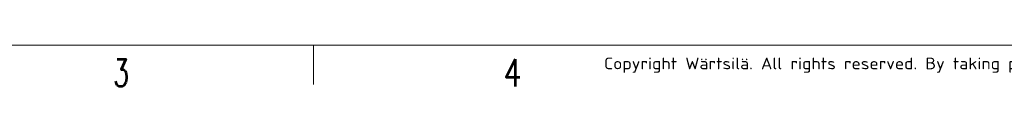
# Model space of a CAD drawing. Header units: inches. Extents: x 0 to 20790, y -12 to 14700.
# Tile 31 of 184: x 3828 to 8244, y -12 to 194. Entities that reach past the tile are written whole.
import ezdxf

# ---------------------------------------------------------------- set-up
doc = ezdxf.new("R2010")
doc.units = ezdxf.units.IN
doc.layers.add('210', color=7, linetype='Continuous', true_color=0xffffff)
doc.styles.add('iso-1', font='isocp.shx')
doc.styles.add('latin_extended', font='simplex.shx')

msp = doc.modelspace()

# ---------------------------------------------------------------- linework, layer by layer
at = {"layer": '210', "color": 7, "linetype": 'Continuous', "lineweight": 18}
for p, q in [((175, 175), (20615, 175)), ((5145, 0), (5145, 175))]:
    msp.add_line(p, q, dxfattribs=at)

# ---------------------------------------------------------------- texts
at = {"layer": '210', "color": 211, "linetype": 'Continuous', "lineweight": 13, "insert": (6448.722, 51.676), "char_height": 52.5, "attachment_point": 7, "line_spacing_factor": 0.963855, "style": 'iso-1'}
msp.add_mtext('\\W1.2083;Copyright Wärtsilä. All rights reserved. By taking possession of the drawing the recipient recognizes and honours these rights. Neither the whole nor any part of this drawing may be used in any way for construction, fabrication, marketing or any other', dxfattribs=at)
at = {"layer": '210', "color": 211, "linetype": 'Continuous', "lineweight": 18, "char_height": 122.5, "attachment_point": 7, "line_spacing_factor": 0.963855, "style": 'latin_extended'}
for s, insert in [('\\W0.6563;3', (4248.412, -9.36)), ('\\W0.7656;4', (5998.412, -9.36))]:
    msp.add_mtext(s, dxfattribs=dict(at, insert=insert))

doc.saveas('drawing.dxf')
